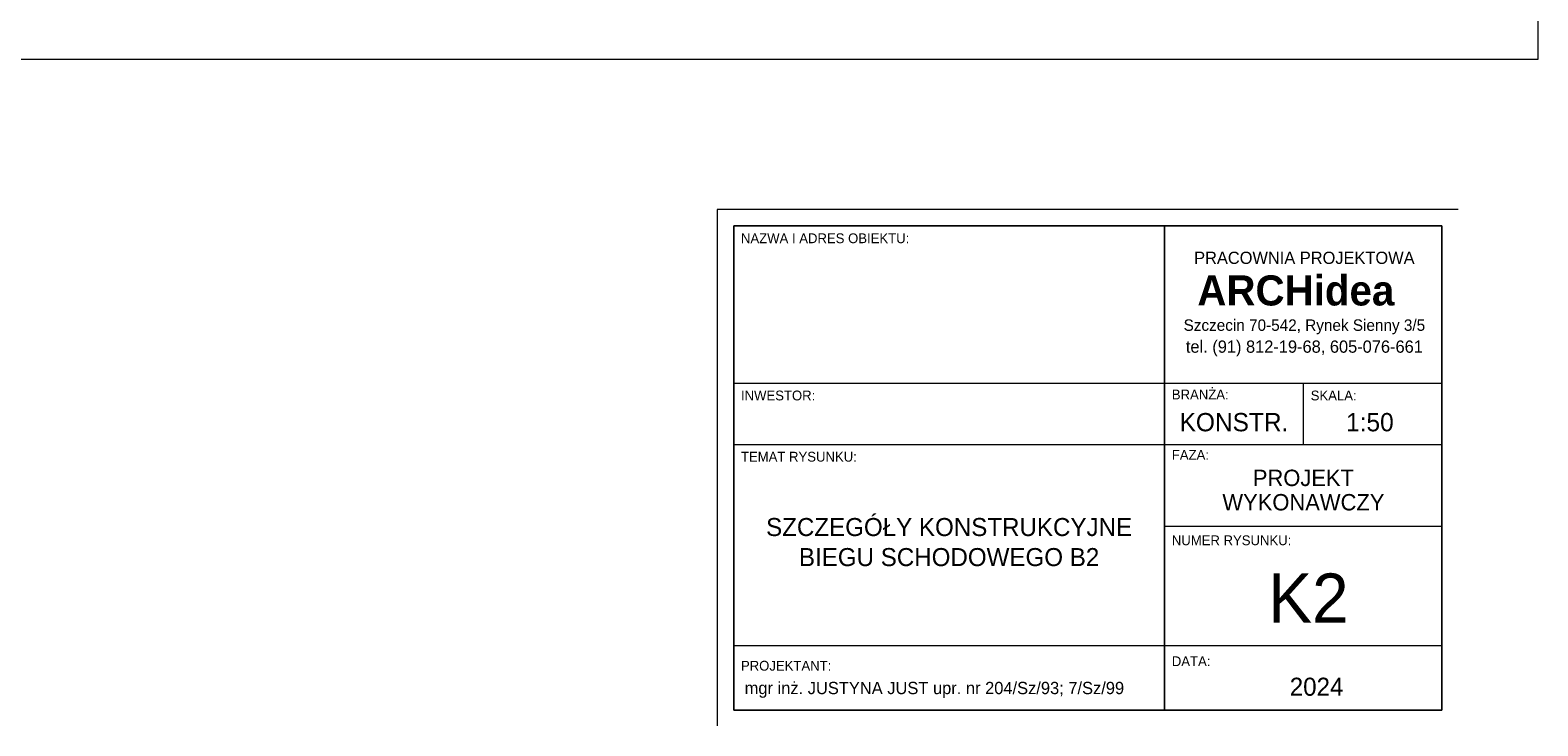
# Model space of a CAD drawing. Header units: centimetres. Extents: x -18863 to 41892, y -11949 to 36189.
# Tile 4 of 19: x -7054 to 2137, y -547 to 3698. Entities that reach past the tile are written whole.
import ezdxf

# ---------------------------------------------------------------- set-up
doc = ezdxf.new("R2010")
doc.units = ezdxf.units.CM
doc.header["$MEASUREMENT"] = 0
doc.layers.add('07', color=7, linetype='Continuous', lineweight=13)
doc.layers.add('bj linia odniesienia', color=4, linetype='Continuous', lineweight=5)
doc.layers.add('___ARKUSZE', color=7, linetype='Continuous')
doc.layers.add('bj opisy', color=2, linetype='Continuous')
doc.styles.add('Beta 50', font='simplex.shx', dxfattribs={"width": 0.8, "height": 125})
doc.styles.add('GENERATED_STYLE_1', font='GOTHIC.TTF')
doc.styles.add('GENERATED_STYLE_2', font='arial.ttf')

msp = doc.modelspace()

# ---------------------------------------------------------------- linework, layer by layer
at = {"layer": '07', "color": 7, "linetype": 'Continuous', "lineweight": 13, "flags": 128}
for points in [[(1651.501, 2602.909), (-2865.214, 2602.909), (-2865.214, -547.091)], [(-2765.561, 1544.055), (1551.848, 1544.055)], [(707.52, 1169.498), (707.52, 1544.055)], [(-2765.561, 1169.498), (1551.848, 1169.498)], [(-139.128, 671.907), (1551.848, 671.907)], [(-2765.561, -55.829), (1551.848, -55.829)]]:
    msp.add_lwpolyline(points, dxfattribs=at)
for points in [[(-2765.561, -451.764), (1551.848, -451.764), (1551.848, 2503.256), (-2765.561, 2503.256)], [(-139.128, -451.764), (-2765.561, -451.764), (-2765.561, 2503.256), (-139.128, 2503.256)], [(1551.848, -451.764), (-139.128, -451.764), (-139.128, 2503.256), (1551.848, 2503.256)]]:
    msp.add_lwpolyline(points, close=True, dxfattribs=at)
at = {"layer": 'bj linia odniesienia'}
msp.add_lwpolyline([(-18863.436, 18368.524), (2136.564, 18368.524), (2136.564, 3518.524), (-18863.436, 3518.524)], close=True, dxfattribs=at)

# ---------------------------------------------------------------- texts
at = {"layer": '07', "color": 7, "linetype": 'Continuous', "lineweight": 13}
for s, insert, char_height, attachment_point, style in [('\\A1;{\\pql;\\fCentury Gothic|b0|i0|c238|p34;  NAZWA I ADRES OBIEKTU:}', (-2765.561, 2397.179), 59.79173, 7, 'GENERATED_STYLE_2'), ('\\A1;{\\pql;\\fCentury Gothic|b1|i0|c238|p34;ARCHidea}', (60.67, 2015.286), 183.68018, 7, 'GENERATED_STYLE_1'), ('\\A1;{\\pql;\\fCentury Gothic|b0|i0|c238|p34;  \\fCentury Gothic|b0|i0|c238|p34;INWESTOR\\fCentury Gothic|b0|i0|c238|p34;:}', (-2765.561, 1437.978), 59.791726, 7, 'GENERATED_STYLE_2'), ('\\A1;{\\pql;\\fCentury Gothic|b0|i0|c238|p34;  \\fCentury Gothic|b0|i0|c238|p34;BRANŻA\\fCentury Gothic|b0|i0|c238|p34;:}', (-139.128, 1444.627), 59.791726, 7, 'GENERATED_STYLE_2'), ('\\A1;{\\pql;\\fCentury Gothic|b0|i0|c238|p34;  \\fCentury Gothic|b0|i0|c238|p34;SKALA\\fCentury Gothic|b0|i0|c238|p34;:}', (707.52, 1437.978), 59.791726, 7, 'GENERATED_STYLE_2'), ('\\pxqc;\\A1;\\fCentury Gothic|b0|i0|c238|p34;\\P\\H2.8x;KONSTR.', (284.196, 1248.667), 39.86115, 8, 'GENERATED_STYLE_2'), ('\\pxqc;\\A1;\\fCentury Gothic|b0|i0|c238|p34;\\P\\H2.8x;1:50', (1112.708, 1248.667), 39.86115, 8, 'GENERATED_STYLE_2'), ('\\A1;{\\pql;\\fCentury Gothic|b0|i0|c238|p34;  TEMAT RYSUNKU:}', (-2765.561, 1064.435), 59.79173, 7, 'GENERATED_STYLE_2'), ('\\A1;{\\pql;\\fCentury Gothic|b0|i0|c238|p34;  \\fCentury Gothic|b0|i0|c238|p34;FAZA\\fCentury Gothic|b0|i0|c238|p34;:}', (-139.128, 1076.558), 59.791726, 7, 'GENERATED_STYLE_2'), ('\\A1;\\fCentury Gothic|b0|i0|c238|p34;SZCZEGÓŁY KONSTRUKCYJNE\\PBIEGU SCHODOWEGO B2', (-1452.344, 573.676), 110, 5, 'GENERATED_STYLE_2'), ('\\A1;{\\pql;\\fCentury Gothic|b0|i0|c238|p34;  \\fCentury Gothic|b0|i0|c238|p34;NUMER RYSUNKU\\fCentury Gothic|b0|i0|c238|p34;:}', (-139.128, 554.4), 59.791726, 7, 'GENERATED_STYLE_2'), ('\\pxqc;\\A1;\\fCentury Gothic|b0|i0|c238|p34;K2', (737.969, 82.698), 300, 8, 'GENERATED_STYLE_2'), ('\\A1;{\\pql;\\fCentury Gothic|b0|i0|c238|p34;  PROJEKTANT:}', (-2765.561, -210.895), 59.79173, 7, 'GENERATED_STYLE_2'), ('\\A1;{\\pql;\\fCentury Gothic|b0|i0|c238|p34;  \\fCentury Gothic|b0|i0|c238|p34;DATA\\fCentury Gothic|b0|i0|c238|p34;:}', (-139.128, -182.616), 59.791726, 7, 'GENERATED_STYLE_2'), ('\\pxqc;\\A1;\\fCentury Gothic|b0|i0|c238|p34; 2024', (767.376, -364.734), 110, 8, 'GENERATED_STYLE_2')]:
    msp.add_mtext(s, dxfattribs=dict(at, insert=insert, char_height=char_height, attachment_point=attachment_point, style=style))
at = {"layer": '07', "color": 7, "linetype": 'Continuous', "lineweight": 13, "attachment_point": 8, "style": 'GENERATED_STYLE_2'}
for s, insert, char_height, line_spacing_factor in [('\\A1;{\\pqc;\\fCentury Gothic|b0|i0|c238|p34;PRACOWNIA PROJEKTOWA\\P\\pqc;\\fCentury Gothic|b0|i0|c238|p34;\\P\\pqc;\\fCentury Gothic|b0|i0|c238|p34;\\P\\pqc;\\fCentury Gothic|b0|i0|c238|p34;\\H0.933333x;Szczecin 70-542, Rynek Sienny 3/5\\P\\pqc;\\fCentury Gothic|b0|i0|c238|p34;\\H1.071429x;tel. (91) 812-19-68, 605-076-661}', (713.334, 1707.138), 74.73966, 1.105532), ('\\pxqc;\\A1;\\fCentury Gothic|b0|i0|c238|p34;PROJEKT \\PWYKONAWCZY', (707.52, 766.038), 100, 0.891436)]:
    msp.add_mtext(s, dxfattribs=dict(at, insert=insert, char_height=char_height, line_spacing_factor=line_spacing_factor))
at = {"layer": '___ARKUSZE', "linetype": 'Continuous', "insert": (-2698.535, -376.118), "char_height": 75, "attachment_point": 7, "style": 'GENERATED_STYLE_1'}
msp.add_mtext('mgr inż. JUSTYNA JUST upr. nr 204/Sz/93; 7/Sz/99 ', dxfattribs=at)
at = {"layer": 'bj opisy', "ltscale": 2, "insert": (-11401.01, 7226.773), "char_height": 140, "width": 8579.60093, "attachment_point": 1, "style": 'Beta 50'}
msp.add_mtext('{\\Fcomplex.shx|c238;\\H0.892857x;\\L \\Fcomplex.shx|c0;\\W1;UWAGI:\\P\\pxi-1.785714,l1.785714,t1.785714,3.571429,5.357143;\\Fsimplex.shx|c238;\\H1.12x;\\l\\W0.8;1.^I}Wymiary elementów żelbetowych podano w cm, wymiary szczegółowe elementów stalowych podano w mm.\\P2.^IDługość elementu nr 1 sprawdzić na budowie przed złożeniem zamówienia. \\P3.^IPołączenie belki stalowej z istniejącą sćianą  murowaną za pomocą kotew chemicznych M16, 4 szt. na połączenie, wklejane na żywicę iniekcyjną, efektywną głębokość zakotwienia określić po doborze kotew w odniesieniu do wytycznych Producenta, kotwy ocynkowane ogniowo. Komplet kotew musi przenieść siły obliczeniowe: siła osiowa 8 kN, siła poprzeczna 8 kN. Zastosować zakotwienie w technologii systemowej od jednego Producenta.\\P4.^IBelkę stalową dospawać do konstrukcji istniejącej schodów spoiną pachwinową grubości 3 mm obwodowo, po uprzednim oczyszczeniu powierzchni konstrukcji stalowej istniejącej.\\P5.^IOchrona antykorozyjna elementów stalowych konstrukcji wg opisu technicznego.\\P\\A1;6.^IEwentualne nieścisłości należy konsultować \\P^Iz Projektantem.', dxfattribs=at)

doc.saveas('drawing.dxf')
